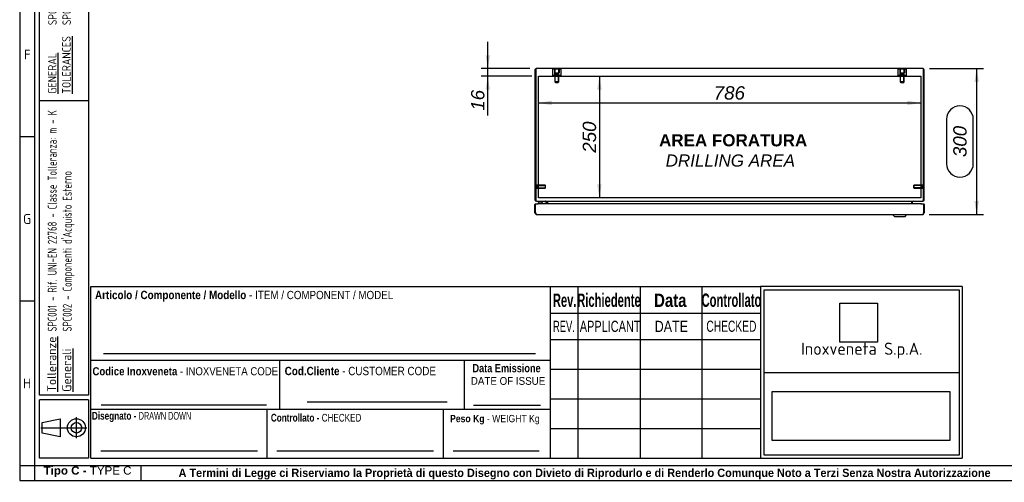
# Model space of a CAD drawing. Extents: x 6 to 412, y 11 to 288.
# Tile 1 of 3: x 6 to 209, y 11 to 106. Entities that reach past the tile are written whole.
import ezdxf
from ezdxf.enums import TextEntityAlignment as Align
from ezdxf.lldxf.tags import DXFTag

# ---------------------------------------------------------------- set-up
doc = ezdxf.new("R2010")
doc.units = 0
doc.layers.get('0').update_dxf_attribs({"linetype": 'CONTINUOUS'})
for name, color, linetype in [('_TRANSLATION', 7, 'CONTINUOUS'), ('AE00417_01', 7, 'CONTINUOUS'), ('AE00907_02', 7, 'CONTINUOUS'), ('C0000000', 7, 'CONTINUOUS'), ('C0000000_04', 7, 'CONTINUOUS'), ('C0000000_05', 7, 'CONTINUOUS'), ('C0000000_08', 7, 'CONTINUOUS'), ('C0000000_43', 7, 'CONTINUOUS'), ('C0000000_68', 7, 'CONTINUOUS'), ('DEFAULT', 7, 'CONTINUOUS'), ('DV5_DEFAULT', 7, 'CONTINUOUS'), ('SBAVATURE', 7, 'CONTINUOUS'), ('SERRATURA_SUP', 7, 'CONTINUOUS')]:
    doc.layers.add(name, color=color, linetype=linetype)
doc.styles.add('SEACAD_ARIAL', font='arial.ttf')
doc.styles.add('SEACAD_ARIAL_NARROW', font='ARIALN.TTF', dxfattribs={"width": 0.8})
doc.styles.add('SEACAD_ARIALB', font='arialbd.ttf', dxfattribs={"width": 0.9})
doc.styles.add('SEACAD_ARIALI', font='ariali.ttf')
doc.styles.add('SEACAD_SOLID_EDGE_ANSI', font='seans.ttf', dxfattribs={"width": 0.9})
doc.styles.add('SEACAD_SOLID_EDGE_ANSIB', font='seansbd.ttf', dxfattribs={"width": 0.9})
tags = doc.linetypes.add('CENTER2', pattern=[28.575, 19.05, -3.175, 3.175, -3.175]).pattern_tags.tags
tags[10:11] = [DXFTag(74, 4), DXFTag(75, 0), DXFTag(340, '0'), DXFTag(46, 0.0), DXFTag(50, 0.0), DXFTag(44, 0.0), DXFTag(45, 0.0)]
tags[8:9] = [DXFTag(74, 4), DXFTag(75, 0), DXFTag(340, '0'), DXFTag(46, 0.0), DXFTag(50, 0.0), DXFTag(44, 0.0), DXFTag(45, 0.0)]
tags[6:7] = [DXFTag(74, 4), DXFTag(75, 0), DXFTag(340, '0'), DXFTag(46, 0.0), DXFTag(50, 0.0), DXFTag(44, 0.0), DXFTag(45, 0.0)]
tags[4:5] = [DXFTag(74, 4), DXFTag(75, 0), DXFTag(340, '0'), DXFTag(46, 0.0), DXFTag(50, 0.0), DXFTag(44, 0.0), DXFTag(45, 0.0)]
tags = doc.linetypes.add('HIDDEN2', pattern=[4.7625, 3.175, -1.5875]).pattern_tags.tags
tags[6:7] = [DXFTag(74, 4), DXFTag(75, 0), DXFTag(340, '0'), DXFTag(46, 0.0), DXFTag(50, 0.0), DXFTag(44, 0.0), DXFTag(45, 0.0)]
tags[4:5] = [DXFTag(74, 4), DXFTag(75, 0), DXFTag(340, '0'), DXFTag(46, 0.0), DXFTag(50, 0.0), DXFTag(44, 0.0), DXFTag(45, 0.0)]
doc.dimstyles.new('ISO', dxfattribs={"dimtxt": 0.275, "dimasz": 0.275, "dimexe": 0.1375, "dimexo": 0.1375, "dimgap": 0.06875, "dimtad": 1, "dimdec": 1, "dimlfac": 10, "dimtxsty": 'SEACAD_ARIAL', "dimsah": 1, "dimcen": 0.1375, "dimadec": 1, "dimazin": 3, "dimtfac": 0.7, "dimtdec": 3, "dimtmove": 0, "dimatfit": 3})
picture_1 = doc.add_image_def('image1.jpg', size_in_pixel=(55, 57))
picture_2 = doc.add_image_def('image2.bmp', size_in_pixel=(138, 38))

# ---------------------------------------------------------------- blocks, each defined once
blk = doc.blocks.new('SE4')
at = {"layer": 'AE00417_01', "color": 7, "linetype": 'HIDDEN2'}
for p, q in [((112.42, 71.74), (112.32, 71.74)), ((112.32, 70.99), (112.42, 70.99)), ((112.42, 71.74), (112.42, 70.99)), ((112.52, 71.67), (112.52, 71.07)), ((114.25, 71.67), (112.52, 71.67)), ((112.52, 71.61), (114.31, 71.61)), ((112.52, 71.13), (114.31, 71.13)), ((112.52, 71.07), (114.25, 71.07)), ((114.25, 71.67), (114.25, 71.07)), ((114.32, 71.59), (114.25, 71.67)), ((114.25, 71.07), (114.32, 71.14)), ((114.32, 71.14), (114.32, 71.59)), ((190.1, 71.67), (190.02, 71.59)), ((190.02, 71.59), (190.02, 71.14)), ((190.02, 71.14), (190.1, 71.07)), ((191.82, 71.61), (190.04, 71.61)), ((191.82, 71.13), (190.04, 71.13)), ((190.1, 71.07), (190.1, 71.67)), ((191.82, 71.67), (190.1, 71.67)), ((190.1, 71.07), (191.82, 71.07)), ((191.82, 71.07), (191.82, 71.67)), ((191.92, 70.99), (191.92, 71.74)), ((192.02, 71.74), (191.92, 71.74)), ((191.92, 70.99), (192.02, 70.99))]:
    blk.add_line(p, q, dxfattribs=at)
at = {"layer": 'AE00417_01', "color": 7, "linetype": 'CONTINUOUS'}
for p, q in [((112.32, 71.74), (112.32, 71.74)), ((112.32, 70.99), (112.32, 70.99)), ((192.02, 71.74), (192.02, 71.74)), ((192.02, 70.99), (192.02, 70.99))]:
    blk.add_line(p, q, dxfattribs=at)
at = {"layer": 'AE00417_01', "color": 7, "linetype": 'HIDDEN2'}
for centre, start, end in [((112.47, 71.67), 180, 0), ((112.47, 71.07), 0, 180), ((191.87, 71.67), 180, 0), ((191.87, 71.07), 0, 180)]:
    blk.add_arc(centre, 0.05, start, end, dxfattribs=at)
at = {"layer": 'AE00907_02', "color": 7, "linetype": 'CONTINUOUS'}
for centre, start, end in [((112.82, 95.02), 178.0727, 180), ((112.82, 91.04), 180, 181.9273)]:
    blk.add_arc(centre, 0.5, start, end, dxfattribs=at)
at = {"layer": 'C0000000', "color": 7, "linetype": 'HIDDEN2'}
for p, q in [((116.24, 95.52), (115.81, 95.52)), ((115.81, 94.22), (115.81, 95.52)), ((116.17, 95.52), (116.17, 94.82)), ((117.1, 95.52), (116.24, 95.52)), ((116.24, 94.22), (116.24, 95.52)), ((116.25, 95.52), (116.25, 94.82)), ((117.09, 94.82), (117.09, 95.52)), ((117.54, 95.52), (117.1, 95.52)), ((117.1, 94.22), (117.1, 95.52)), ((117.17, 95.52), (117.17, 94.82)), ((117.54, 94.22), (117.54, 95.52)), ((116.24, 94.22), (115.81, 94.22)), ((116.17, 94.82), (117.17, 94.82)), ((117.1, 94.22), (116.24, 94.22)), ((116.25, 94.82), (116.25, 94.72)), ((116.25, 94.72), (117.09, 94.72)), ((116.25, 94.72), (116.67, 94.47)), ((116.27, 94.22), (116.27, 92.92)), ((116.35, 92.84), (116.35, 94.22)), ((116.67, 94.47), (117.09, 94.72)), ((116.99, 92.84), (116.99, 94.22)), ((117.07, 92.92), (117.07, 94.22)), ((117.09, 94.72), (117.09, 94.82)), ((117.54, 94.22), (117.1, 94.22)), ((117.07, 92.92), (116.27, 92.92)), ((116.27, 92.92), (116.37, 92.82)), ((116.37, 92.82), (116.97, 92.82)), ((116.97, 92.82), (117.07, 92.92))]:
    blk.add_line(p, q, dxfattribs=at)
at = {"layer": 'C0000000', "color": 7, "linetype": 'CONTINUOUS'}
for p, q in [((115.92, 95.77), (117.42, 95.77)), ((115.92, 95.77), (115.92, 95.67)), ((117.42, 95.67), (117.42, 95.77)), ((112.86, 68.27), (112.86, 68.27)), ((113.15, 68.17), (112.96, 68.17)), ((114.21, 68.37), (114.21, 68.17)), ((114.51, 67.87), (114.51, 68.17))]:
    blk.add_line(p, q, dxfattribs=at)
for centre, radius, start, end in [((112.96, 68.27), 0.1, 90, 180), ((112.96, 68.27), 0.1, 180, 270), ((113.15, 67.07), 1.1, 46.819, 90)]:
    blk.add_arc(centre, radius, start, end, dxfattribs=at)
blk.add_open_spline([(114.51, 68.17), (114.51, 68.2), (114.51, 68.22), (114.49, 68.27), (114.47, 68.29), (114.44, 68.32), (114.43, 68.33), (114.41, 68.34), (114.4, 68.35), (114.38, 68.36), (114.36, 68.36), (114.34, 68.37), (114.32, 68.37), (114.31, 68.37)], degree=3, knots=[0, 0, 0, 0, 0.25, 0.25, 0.5, 0.5, 0.625, 0.625, 0.75, 0.75, 0.875, 0.875, 1, 1, 1, 1], dxfattribs=at)
at = {"layer": 'C0000000_04', "color": 7, "linetype": 'HIDDEN2'}
for p, q in [((187.24, 95.52), (186.81, 95.52)), ((186.81, 94.22), (186.81, 95.52)), ((187.17, 95.52), (187.17, 94.82)), ((188.1, 95.52), (187.24, 95.52)), ((187.24, 94.22), (187.24, 95.52)), ((187.25, 95.52), (187.25, 94.82)), ((188.09, 94.82), (188.09, 95.52)), ((188.54, 95.52), (188.1, 95.52)), ((188.1, 94.22), (188.1, 95.52)), ((188.17, 95.52), (188.17, 94.82)), ((188.54, 94.22), (188.54, 95.52)), ((187.24, 94.22), (186.81, 94.22)), ((187.17, 94.82), (188.17, 94.82)), ((188.1, 94.22), (187.24, 94.22)), ((187.25, 94.82), (187.25, 94.72)), ((187.25, 94.72), (188.09, 94.72)), ((187.25, 94.72), (187.67, 94.47)), ((187.27, 94.22), (187.27, 92.92)), ((187.35, 92.84), (187.35, 94.22)), ((187.67, 94.47), (188.09, 94.72)), ((187.99, 92.84), (187.99, 94.22)), ((188.07, 92.92), (188.07, 94.22)), ((188.09, 94.72), (188.09, 94.82)), ((188.54, 94.22), (188.1, 94.22)), ((188.07, 92.92), (187.27, 92.92)), ((187.27, 92.92), (187.37, 92.82)), ((187.37, 92.82), (187.97, 92.82)), ((187.97, 92.82), (188.07, 92.92))]:
    blk.add_line(p, q, dxfattribs=at)
at = {"layer": 'C0000000_05', "color": 7, "linetype": 'CONTINUOUS'}
for p, q in [((186.92, 95.77), (188.42, 95.77)), ((186.92, 95.77), (186.92, 95.67)), ((188.42, 95.67), (188.42, 95.77))]:
    blk.add_line(p, q, dxfattribs=at)
at = {"layer": 'C0000000_08', "color": 7, "linetype": 'CONTINUOUS'}
for p, q in [((112.32, 78.07), (112.32, 78.07)), ((112.32, 70.87), (112.32, 70.87))]:
    blk.add_line(p, q, dxfattribs=at)
at = {"layer": 'C0000000_43', "color": 7, "linetype": 'CONTINUOUS'}
for p, q in [((112.17, 95.39), (112.17, 68.65)), ((112.32, 95.64), (112.32, 95.39)), ((112.32, 95.39), (112.32, 95.64)), ((112.32, 95.39), (112.32, 68.65)), ((112.32, 68.65), (112.32, 95.39)), ((191.89, 95.67), (112.45, 95.67)), ((192.02, 95.64), (192.02, 95.39)), ((192.02, 95.39), (192.02, 95.64)), ((192.02, 68.65), (192.02, 95.39)), ((192.02, 95.39), (192.02, 68.65)), ((192.17, 68.65), (192.17, 95.39)), ((112.45, 68.37), (112.45, 68.37)), ((112.45, 68.37), (191.89, 68.37)), ((114.57, 68.24), (114.57, 67.87)), ((114.72, 68.24), (114.72, 68.37)), ((114.72, 68.24), (114.72, 67.87)), ((114.72, 67.87), (114.72, 68.24)), ((189.62, 68.24), (189.62, 68.37)), ((189.62, 67.87), (189.62, 68.24)), ((189.62, 68.24), (189.62, 67.87)), ((189.77, 67.87), (189.77, 68.24)), ((191.89, 68.37), (191.89, 68.37))]:
    blk.add_line(p, q, dxfattribs=at)
for centre, radius, start, end in [((112.45, 95.39), 0.28, 117.664, 180), ((112.45, 95.39), 0.28, 90, 117.664), ((191.89, 95.39), 0.28, 62.336, 90), ((191.89, 95.39), 0.28, 0, 62.336), ((112.45, 68.65), 0.28, 180, 270), ((114.44, 68.24), 0.13, 0, 90), ((114.44, 68.24), 0.28, 0, 27.664), ((189.9, 68.24), 0.28, 152.336, 180), ((189.9, 68.24), 0.13, 90, 180), ((191.89, 68.65), 0.28, 270, 0)]:
    blk.add_arc(centre, radius, start, end, dxfattribs=at)
for centre, major_axis, ratio, start_param, end_param in [((112.45, 95.39), (0, -0.28), 0.997824, 3.141593, 3.624421), ((191.89, 95.39), (0, -0.28), 0.997824, 2.658765, 3.141593), ((112.45, 68.65), (0, -0.28), 0.464286, 4.712389, 6.283185), ((191.89, 68.65), (0, 0.28), 0.464286, 3.141593, 4.712389)]:
    blk.add_ellipse(centre, major_axis=major_axis, ratio=ratio, start_param=start_param, end_param=end_param, dxfattribs=at)
at = {"layer": 'C0000000_68', "color": 7, "linetype": 'CONTINUOUS'}
for p, q in [((112.17, 65.98), (112.17, 67.72)), ((112.22, 67.87), (112.72, 67.87)), ((112.22, 67.87), (112.22, 65.98)), ((112.72, 67.87), (112.72, 67.72)), ((112.72, 67.72), (112.72, 67.87)), ((191.62, 67.87), (112.72, 67.87)), ((112.72, 67.73), (112.72, 67.73)), ((112.72, 67.72), (112.72, 67.72)), ((112.72, 67.72), (112.72, 67.72)), ((191.62, 67.87), (192.12, 67.87)), ((191.62, 67.87), (191.62, 67.72)), ((191.62, 67.72), (191.62, 67.87)), ((191.62, 67.72), (191.62, 67.72)), ((191.62, 67.72), (191.62, 67.72)), ((192.12, 65.98), (192.12, 67.87)), ((192.17, 67.72), (192.17, 65.98)), ((112.22, 65.98), (112.34, 65.98)), ((112.32, 65.71), (112.32, 65.98)), ((112.34, 65.98), (112.34, 65.71)), ((112.48, 65.67), (191.86, 65.67)), ((192, 65.98), (192, 65.71)), ((192, 65.98), (192.12, 65.98)), ((192.02, 65.71), (192.02, 65.98))]:
    blk.add_line(p, q, dxfattribs=at)
for centre, radius, start, end in [((112.32, 67.72), 0.15, 132.8769, 180), ((192.02, 67.72), 0.15, 0, 47.1231), ((112.48, 65.98), 0.31, 180, 238.927), ((112.48, 65.98), 0.16, 180, 209.0162), ((112.48, 65.98), 0.31, 238.927, 270), ((191.86, 65.98), 0.31, 270, 301.073), ((191.86, 65.98), 0.16, 330.9838, 360), ((191.86, 65.98), 0.31, 301.073, 0)]:
    blk.add_arc(centre, radius, start, end, dxfattribs=at)
for centre, start_param, end_param in [((112.48, 65.98), 2.599267, 3.141593), ((191.86, 65.98), 3.141593, 3.683918)]:
    blk.add_ellipse(centre, major_axis=(0, 0.31), ratio=0.874482, start_param=start_param, end_param=end_param, dxfattribs=at)
at = {"layer": 'DV5_DEFAULT', "color": 7, "linetype": 'CENTER2'}
for p, q in [((112.87, 69.07), (112.87, 94.07)), ((112.87, 94.07), (191.47, 94.07)), ((191.47, 94.07), (191.47, 69.07)), ((191.47, 69.07), (112.87, 69.07))]:
    blk.add_line(p, q, dxfattribs=at)
at = {"layer": 'SERRATURA_SUP', "color": 7, "linetype": 'CONTINUOUS'}
for p, q in [((185.77, 65.67), (185.77, 65.57)), ((188.57, 65.57), (185.77, 65.57)), ((185.77, 65.57), (186.07, 65.27)), ((186.07, 65.27), (188.27, 65.27)), ((188.27, 65.27), (188.57, 65.57)), ((188.57, 65.57), (188.57, 65.67))]:
    blk.add_line(p, q, dxfattribs=at)
blk = doc.blocks.new('DMBLK31')
at = {"layer": 'DEFAULT', "linetype": 'CONTINUOUS'}
for points in [[(102.01, 98.42), (102.47, 95.67), (102.93, 98.42)], [(102.01, 91.32), (102.93, 91.32), (102.47, 94.07)]]:
    blk.add_hatch(color=7, dxfattribs=at).paths.add_polyline_path(points)
at = {"layer": 'DEFAULT', "color": 7, "linetype": 'CONTINUOUS'}
for p, q in [((102.47, 86.04), (102.47, 101.17)), ((111.08, 95.67), (101.09, 95.67)), ((111.5, 94.07), (101.09, 94.07))]:
    blk.add_line(p, q, dxfattribs=at)
at = {"layer": 'DEFAULT', "color": 7, "linetype": 'CONTINUOUS', "style": 'SEACAD_ARIALI'}
blk.add_text('16', height=2.75, rotation=90, dxfattribs=at).set_placement((99.03, 87), align=Align.TOP_LEFT)
blk = doc.blocks.new('DMBLK32')
at = {"layer": 'DEFAULT', "linetype": 'CONTINUOUS'}
for points in [[(125.88, 91.32), (125.42, 94.07), (124.96, 91.32)], [(125.88, 71.82), (124.96, 71.82), (125.42, 69.07)]]:
    blk.add_hatch(color=7, dxfattribs=at).paths.add_polyline_path(points)
at = {"layer": 'DEFAULT', "color": 7, "linetype": 'CONTINUOUS'}
blk.add_line((125.42, 94.07), (125.42, 69.07), dxfattribs=at)
at = {"layer": 'DEFAULT', "color": 7, "linetype": 'CONTINUOUS', "style": 'SEACAD_ARIALI'}
blk.add_text('250', height=2.75, rotation=90, dxfattribs=at).set_placement((121.98, 78.36), align=Align.TOP_LEFT)
blk = doc.blocks.new('DMBLK33')
at = {"layer": 'DEFAULT', "linetype": 'CONTINUOUS'}
for points in [[(115.62, 88.13), (115.62, 89.05), (112.87, 88.59)], [(188.72, 88.13), (191.47, 88.59), (188.72, 89.05)]]:
    blk.add_hatch(color=7, dxfattribs=at).paths.add_polyline_path(points)
at = {"layer": 'DEFAULT', "color": 7, "linetype": 'CONTINUOUS'}
blk.add_line((112.87, 88.59), (191.47, 88.59), dxfattribs=at)
at = {"layer": 'DEFAULT', "color": 7, "linetype": 'CONTINUOUS', "style": 'SEACAD_ARIALI'}
blk.add_text('786', height=2.75, dxfattribs=at).set_placement((148.93, 92.03), align=Align.TOP_LEFT)
blk = doc.blocks.new('DMBLK49')
at = {"layer": 'DEFAULT', "linetype": 'CONTINUOUS'}
for points in [[(203.43, 92.92), (202.97, 95.67), (202.51, 92.92)], [(203.43, 68.42), (202.51, 68.42), (202.97, 65.67)]]:
    blk.add_hatch(color=7, dxfattribs=at).paths.add_polyline_path(points)
at = {"layer": 'DEFAULT', "color": 7, "linetype": 'CONTINUOUS'}
for p, q in [((193.27, 95.67), (204.35, 95.67)), ((202.97, 95.67), (202.97, 65.67)), ((196.78, 85.25), (196.78, 76.09)), ((202.28, 76.09), (202.28, 85.25)), ((193.24, 65.67), (204.35, 65.67))]:
    blk.add_line(p, q, dxfattribs=at)
for centre, start, end in [((199.53, 85.25), 0, 180), ((199.53, 76.09), 180, 0)]:
    blk.add_arc(centre, 2.75, start, end, dxfattribs=at)
at = {"layer": 'DEFAULT', "color": 7, "linetype": 'CONTINUOUS', "style": 'SEACAD_ARIALI'}
blk.add_text('300', height=2.75, rotation=90, dxfattribs=at).set_placement((198.16, 77.46), align=Align.TOP_LEFT)

msp = doc.modelspace()

# ---------------------------------------------------------------- linework, layer by layer
at = {"color": 7, "linetype": 'CONTINUOUS'}
for p, q in [((6.234, 287.588), (6.234, 10.959)), ((9.263, 81.632), (6.234, 81.632)), ((115.363, 15.502), (115.363, 50.84)), ((9.263, 47.809), (6.234, 47.809)), ((20.873, 35.694), (115.363, 35.694)), ((65.314, 27.113), (94.088, 27.113)), ((99.513, 26.42), (113.323, 26.42)), ((20.873, 25.598), (115.363, 25.598)), ((57.113, 15.502), (57.113, 25.598)), ((93.363, 15.502), (93.363, 25.598)), ((17.907, 19.617), (17.907, 23.942)), ((10.566, 21.779), (20.069, 21.779)), ((22.892, 17.017), (55.1, 17.017)), ((59.132, 17.017), (91.339, 17.017)), ((95.372, 17.017), (113.05, 17.017)), ((31.194, 10.954), (31.194, 13.983)), ((6.234, 10.959), (412.092, 10.959))]:
    msp.add_line(p, q, dxfattribs=at)
msp.add_lwpolyline([(14.582, 19.926), (10.875, 20.698), (10.875, 22.86), (14.582, 23.633), (14.582, 19.926)], dxfattribs=at)
for radius in [1.854, 1.081]:
    msp.add_circle((17.907, 21.779), radius, dxfattribs=at)
at = {"layer": 'DEFAULT', "color": 7, "linetype": 'CONTINUOUS'}
for p, q in [((9.263, 287.588), (9.263, 10.959)), ((10.273, 28.5), (10.273, 283.045)), ((20.369, 283.045), (20.369, 28.5)), ((20.369, 89), (10.273, 89)), ((20.873, 15.502), (20.873, 50.84)), ((20.873, 50.84), (115.363, 50.84)), ((115.366, 50.84), (158.566, 50.84)), ((120.966, 50.84), (120.966, 15.502)), ((133.766, 50.84), (133.766, 15.502)), ((146.466, 50.84), (146.466, 15.502)), ((199.966, 50.84), (158.564, 50.84)), ((158.566, 50.84), (158.566, 15.502)), ((199.966, 50.84), (199.966, 15.502)), ((159.267, 50.176), (199.367, 50.176)), ((159.267, 16.162), (159.267, 50.176)), ((199.367, 50.176), (199.367, 16.162)), ((115.366, 45.352), (158.566, 45.352)), ((115.366, 39.902), (158.566, 39.902)), ((59.713, 25.598), (59.713, 35.694)), ((97.713, 25.598), (97.713, 35.694)), ((115.366, 33.802), (158.566, 33.802)), ((159.267, 33.171), (199.367, 33.171)), ((20.369, 28.5), (10.273, 28.5)), ((20.369, 27.5), (10.273, 27.5)), ((10.273, 15.5), (10.273, 27.5)), ((20.369, 27.5), (20.369, 15.5)), ((115.366, 27.702), (158.566, 27.702)), ((115.366, 21.602), (158.566, 21.602)), ((20.369, 15.5), (10.273, 15.5)), ((20.873, 15.502), (115.363, 15.502)), ((115.366, 15.502), (158.566, 15.502)), ((158.564, 15.502), (199.966, 15.502)), ((199.367, 16.162), (159.267, 16.162)), ((6.234, 13.988), (412.092, 13.988))]:
    msp.add_line(p, q, dxfattribs=at)
at = {"layer": 'SBAVATURE', "color": 7, "linetype": 'CONTINUOUS'}
for p, q in [((23.432, 37.088), (112.266, 37.088)), ((22.968, 26.474), (56.974, 26.474))]:
    msp.add_line(p, q, dxfattribs=at)

# ---------------------------------------------------------------- block references
at = {"layer": 'DEFAULT'}
msp.add_blockref('SE4', (0, 0), dxfattribs=at)

# ---------------------------------------------------------------- texts
at = {"attachment_point": 1, "rotation": 90}
for s, insert, char_height, width in [('{\\fSolid Edge ANSI|b0|i0|c0|p34;\\W0.84600x;\\C7;SPC001 - REFERENCE UNI-EN 22768 - TOLERANCE CLASS: m - K}\\P{\\fSolid Edge ANSI|b0|i0|c0|p34;\\W0.84600x;\\C7;SPC002 - }{\\fSolid Edge ANSI|b0|i0|c0|p34;\\W0.94000x;\\C7;EXTERNALLY PURCHASED COMPONENTS}', (12.101, 104.605), 1.75, 56.68133), ('{\\fSolid Edge ANSI|b1|i0|c0|p34;\\L\\C7;Tolleranze}\\P{\\fSolid Edge ANSI|b1|i0|c0|p34;\\L\\C7;Generali}', (11.89, 29.169), 1.85, 10.93945)]:
    msp.add_mtext(s, dxfattribs=dict(at, insert=insert, char_height=char_height, width=width))
for s, insert, char_height, width, style in [('{\\fSolid Edge ANSI|b0|i0|c0|p34;\\L\\C7;GENERAL}\\P{\\fSolid Edge ANSI|b0|i0|c0|p34;\\L\\C7;TOLERANCES}\\P', (12.048, 90.485), 1.75, 12.63203, 'SEACAD_SOLID_EDGE_ANSI'), ("{\\fSolid Edge ANSI|b1|i0|c0|p34;\\W0.82000x;\\C7;SPC001 - Rif. UNI-EN 22768 - Classe Tolleranza: m - K}\\P{\\fSolid Edge ANSI|b1|i0|c0|p34;\\W0.82000x;\\C7;SPC002 - Componenti d'Acquisto Esterno}", (12, 41.571), 1.85, 46.58795, 'SEACAD_SOLID_EDGE_ANSIB')]:
    msp.add_mtext(s, dxfattribs=dict(at, insert=insert, char_height=char_height, width=width, style=style))
for s, insert, char_height, width, attachment_point in [('{\\fSolid Edge ANSI|b0||i0||c0|p34;\\C7;\\H2.019192;\\W1.;F}', (7.783, 97.538), 2.01919, 2.2716, 8), ('{\\fSolid Edge ANSI|b0||i0||c0|p34;\\C7;\\H2.019192;\\W1.;G}', (7.757, 63.716), 2.01919, 2.5871, 8), ('{\\fSolid Edge ANSI|b0||i0||c0|p34;\\C7;\\H2.5;\\W1.;Inoxveneta S.p.A.}', (179.366, 37.657), 2.5, 38.9068, 5), ('{\\fSolid Edge ANSI|b0||i0||c0|p34;\\C7;\\H2.019192;\\W1.;H}', (7.759, 29.895), 2.01919, 2.7133, 8), ('{\\fArial|b1||i0||c0|p34;\\C7;\\H1.7;\\W1.;Tipo C - }{\\fArial|b0||i0||c0|p34;\\C7;\\H1.7;\\W1.;TYPE C}', (20.186, 11.634), 1.7, 18.15868, 8), ('{\\fArial|b1||i0||c0|p34;\\C7;\\H1.7;\\W0.94;A Termini di Legge ci Riserviamo la Proprietà di questo Disegno con Divieto di Riprodurlo e di Renderlo Comunque Noto a Terzi Senza Nostra Autorizzazione}', (122.366, 11.137), 1.7, 175.01141, 8)]:
    msp.add_mtext(s, dxfattribs=dict(insert=insert, char_height=char_height, width=width, attachment_point=attachment_point))
for s, insert, char_height, width, attachment_point, style in [('{\\fArial|b1||i0||c0|p34;\\C7;\\H1.7163132;\\W0.846;Articolo / Componente / Modello}{\\fArial|b0||i0||c0|p34;\\C7;\\H1.7163132;\\W0.846; - ITEM}{\\fArial|b0||i0||c0|p34;\\C7;\\H1.7;\\W0.846; / COMPONENT / MODEL}', (21.72, 47.719), 1.716313, 61.3875, 7, 'SEACAD_ARIAL'), ('{\\fArial|b1||i0||c0|p34;\\C7;\\H2.75;\\W0.6;Rev.}', (118.275, 46.597), 2.75, 4.50348, 8, 'SEACAD_ARIALB'), ('{\\fArial|b1||i0||c0|p34;\\C7;\\H2.75;\\W0.6;Richiedente}', (127.374, 46.608), 2.75, 12.23036, 8, 'SEACAD_ARIALB'), ('{\\fArial|b1||i0||c0|p34;\\C7;\\H2.75;\\W0.8;Data}', (139.989, 46.585), 2.75, 6.78265, 8, 'SEACAD_ARIALB'), ('{\\fArial|b1||i0||c0|p34;\\C7;\\H2.75;\\W0.6;Controllato}', (152.564, 46.608), 2.75, 11.31616, 8, 'SEACAD_ARIALB'), ('{\\fArial|b0||i0||c0|p34;\\C7;\\H2.3;\\W0.6;REV.}', (118.125, 41.484), 2.3, 5.04266, 8, 'SEACAD_ARIAL'), ('{\\fArial|b0||i0||c0|p34;\\C7;\\H2.3;\\W0.7;APPLICANT}', (121.375, 41.459), 2.3, 12.12989, 7, 'SEACAD_ARIAL'), ('{\\fArial|b0||i0||c0|p34;\\C7;\\H2.3;\\W0.8;DATE}', (140.209, 41.484), 2.3, 7.08597, 8, 'SEACAD_ARIAL'), ('{\\fArial Narrow|b0||i0||c0|p34;\\C7;\\H2.3;\\W0.8;CHECKED}', (152.548, 41.483), 2.3, 10.75184, 8, 'SEACAD_ARIAL_NARROW'), ('{\\fArial|b1||i0||c0|p34;\\C7;\\H1.7163132;\\W0.846;Cod.Cliente}{\\fArial|b0||i0||c0|p34;\\C7;\\H1.7163132;\\W0.846; - CUSTOMER CODE}', (60.714, 32.572), 1.716313, 31.52647, 7, 'SEACAD_ARIAL'), ('{\\fArial|b1||i0||c0|p34;\\C7;\\H1.7;\\W0.792;Data Emissione}', (99.324, 33.173), 1.7, 14.35739, 7, 'SEACAD_ARIALB'), ('{\\fArial|b1||i0||c0|p34;\\C7;\\H1.67;\\W0.846;Codice Inoxveneta}{\\fArial|b0||i0||c0|p34;\\C7;\\H1.67;\\W0.846; - INOXVENETA CODE}', (21.196, 32.543), 1.67, 38.23236, 7, 'SEACAD_ARIAL'), ('{\\fArial|b0||i0||c0|p34;\\C7;\\H1.6;\\W0.9;DATE OF ISSUE}', (98.978, 30.59), 1.6, 15.11655, 7, 'SEACAD_ARIAL'), ('{\\fArial|b1||i0||c0|p34;\\C7;\\H1.6;\\W0.752;Disegnato - }{\\fArial Narrow|b0||i0||c0|p34;\\C7;\\H1.5875;\\W0.752;\\T1.;DRAWN DOWN}', (31.284, 22.95), 1.6, 19.88117, 8, 'SEACAD_ARIAL_NARROW'), ('{\\fArial|b1||i0||c0|p34;\\C7;\\H1.6;\\W0.752;Controllato - }{\\fArial|b0||i0||c0|p34;\\C7;\\H1.5875;\\W0.752;\\T1.;CHECKED}{\\fArial|b1||i0||c0|p34;\\C7;\\H1.6;\\W0.752; }', (67.172, 23.026), 1.6, 18.83287, 8, 'SEACAD_ARIALB'), ('{\\fArial|b1||i0||c0|p34;\\C7;\\H1.5;\\W0.846;Peso Kg}{\\fArial|b0||i0||c0|p34;\\C7;\\H1.5;\\W0.846; - WEIGHT Kg}', (94.712, 22.459), 1.5, 18.73278, 7, 'SEACAD_ARIAL')]:
    msp.add_mtext(s, dxfattribs=dict(insert=insert, char_height=char_height, width=width, attachment_point=attachment_point, style=style))
at = {"layer": '_TRANSLATION', "insert": (152.332, 78.813), "char_height": 3, "width": 34.96354, "attachment_point": 5}
msp.add_mtext('{\\fArial|b0||i0||c0|p34;\\C7;\\H3.;\\W1.; }{\\fArial|b1||i0||c0|p34;\\C7;\\H2.5;\\W1.;AREA FORATURA \\P}{\\fArial|b0||i1||c0|p34;\\C7;\\H2.5;\\W1.;DRILLING AREA}', dxfattribs=at)

# ---------------------------------------------------------------- dimensions: what is measured, and where the dimension line sits
at = {"layer": 'DEFAULT', "color": 7, "linetype": 'CONTINUOUS'}
for base, p1, p2, angle, picture, middle, dimtype in [((102.47, 95.669), (112.872, 94.069), (112.452, 95.669), 90, 'DMBLK31', (102.47, 92.301), 160), ((202.972, 95.669), (191.892, 95.669), (191.861, 65.669), 269.94231, 'DMBLK49', (202.972, 80.669), 161), ((125.419, 94.069), (112.872, 94.069), (112.872, 69.069), 270, 'DMBLK32', (125.419, 81.569), 161), ((112.872, 88.591), (112.872, 94.069), (191.472, 94.069), 0, 'DMBLK33', (152.172, 88.591), 161)]:
    dim = msp.add_linear_dim(base=base, p1=p1, p2=p2, angle=angle, text='\\A1;<>', dimstyle='ISO', override={"dimtxt": 2.75, "dimasz": 2.75, "dimexe": 1.375, "dimexo": 1.375, "dimgap": 0.6875, "dimcen": 1.375}, dxfattribs=at)
    dim.commit()
    dim.dimension.update_dxf_attribs({"geometry": picture, "text_midpoint": middle, "dimtype": dimtype})

# ---------------------------------------------------------------- pictures from other files: only their frames are drawn
image = msp.add_image(picture_1, insert=(174.862, 39.378), size_in_units=(7.719, 8), rotation=0)
image.dxf.flags = 7
image = msp.add_image(picture_2, insert=(160.965, 19.172), size_in_units=(36.512, 10.054))
image.dxf.flags = 7

doc.saveas('drawing.dxf')
